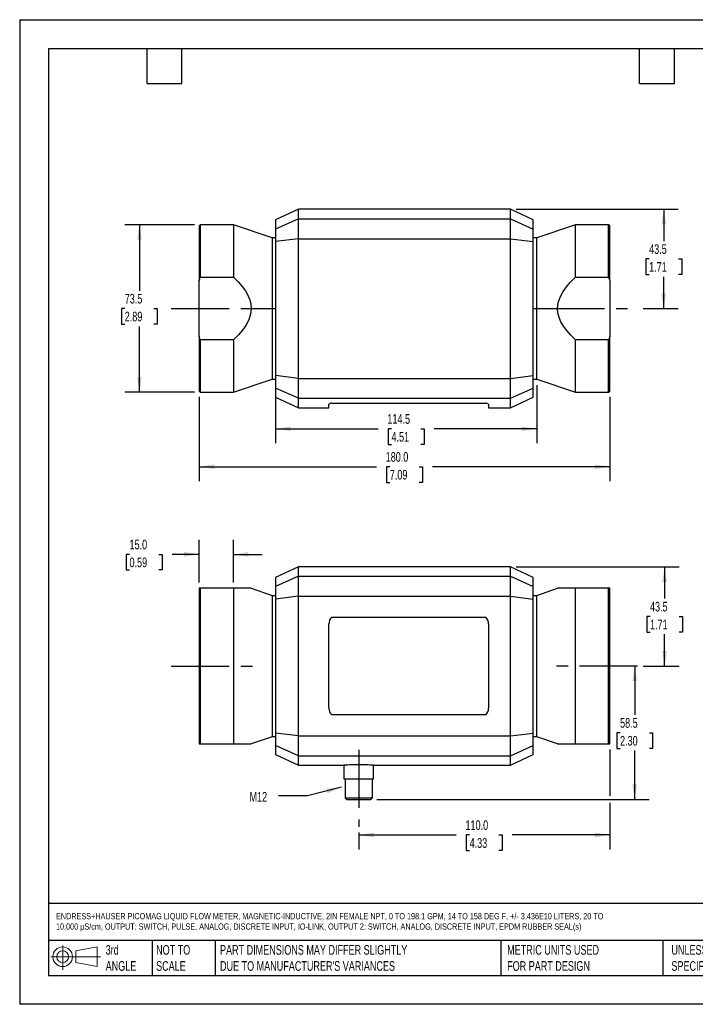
# Model space of a CAD drawing. Header units: millimetres. Extents: x 0 to 559, y 0 to 432.
# Tile 1 of 2: x 0 to 296, y 0 to 432. Entities that reach past the tile are written whole.
import ezdxf

# ---------------------------------------------------------------- set-up
doc = ezdxf.new("R2010")
doc.units = ezdxf.units.MM
doc.header["$LTSCALE"] = 2
doc.linetypes.add('CENTERX2', pattern=[20.32, 12.7, -2.54, 2.54, -2.54])
doc.layers.add('CENTER', color=40, linetype='CENTERX2')
doc.layers.add('SLD-DEFPOINTS', color=7, linetype='Continuous')
doc.layers.add('DIMENSIONS', color=140, linetype='Continuous', lineweight=25)
doc.layers.add('TEXT', color=140, linetype='Continuous', lineweight=25)
doc.styles.add('SLDTEXTSTYLE0', font='TXT', dxfattribs={"width": 0.7})
doc.dimstyles.new('SLDDIMSTYLE0', dxfattribs={"dimtxt": 4.316016, "dimasz": 6.604, "dimexe": 0, "dimexo": 0.0625, "dimgap": 1.079004, "dimtad": 0, "dimtih": 1, "dimtoh": 1, "dimdec": 1, "dimrnd": 1e-09, "dimzin": 12, "dimdsep": 46, "dimtxsty": 'SLDTEXTSTYLE0', "dimsah": 1, "dimcen": 0.09, "dimadec": 0, "dimazin": 3, "dimtfac": 1, "dimtdec": 1, "dimtofl": 0, "dimtmove": 0, "dimatfit": 3, "dimfxl": 0, "dimfrac": 2, "dimtolj": 1, "dimtzin": 12, "dimarcsym": 0})
doc.dimstyles.new('SLDDIMSTYLE1', dxfattribs={"dimtxt": 4.316016, "dimasz": 6.604, "dimexe": 0, "dimexo": 0.0625, "dimgap": 1.079004, "dimtad": 0, "dimtih": 1, "dimtoh": 1, "dimdec": 1, "dimrnd": 1e-09, "dimzin": 4, "dimdsep": 46, "dimtxsty": 'SLDTEXTSTYLE0', "dimsah": 1, "dimcen": 0.09, "dimadec": 0, "dimazin": 1, "dimtfac": 1, "dimtdec": 1, "dimtofl": 0, "dimtmove": 0, "dimatfit": 3, "dimfxl": 0, "dimfrac": 2, "dimtolj": 1, "dimtzin": 12, "dimarcsym": 0})
doc.dimstyles.new('SLDDIMSTYLE2', dxfattribs={"dimtxt": 4.316016, "dimasz": 6.604, "dimexe": 0, "dimexo": 0.0625, "dimgap": 1.079004, "dimtad": 0, "dimtih": 1, "dimtoh": 1, "dimdec": 1, "dimrnd": 1e-09, "dimzin": 4, "dimdsep": 46, "dimtxsty": 'SLDTEXTSTYLE0', "dimsah": 1, "dimcen": 0.09, "dimadec": 0, "dimazin": 1, "dimtfac": 1, "dimtdec": 1, "dimtmove": 0, "dimatfit": 0, "dimfxl": 0, "dimfrac": 2, "dimtolj": 1, "dimtzin": 12, "dimarcsym": 0})
doc.dimstyles.new('SLDDIMSTYLE3', dxfattribs={"dimtxt": 0.18, "dimasz": 6.604, "dimexe": 0, "dimexo": 0.0625, "dimgap": 0, "dimtad": 0, "dimtih": 1, "dimtoh": 1, "dimdec": 0, "dimrnd": 1e-09, "dimzin": 0, "dimdsep": 46, "dimtxsty": 'Standard', "dimsah": 1, "dimcen": 0.09, "dimadec": 0, "dimazin": 0, "dimtfac": 6.604, "dimtdec": 0, "dimtofl": 0, "dimtmove": 0, "dimatfit": 3, "dimfxl": 0, "dimfrac": 2, "dimtolj": 1, "dimtzin": 0, "dimarcsym": 0})

# ---------------------------------------------------------------- blocks, each defined once
blk = doc.blocks.new('Block11')
at = {"color": 7, "linetype": 'Continuous', "lineweight": 18}
for p, q in [((5.18, 10.62), (5.18, 0)), ((10.96, 8.33), (20.35, 10.06)), ((20.35, 10.06), (20.35, 1.46)), ((0, 5.76), (21.75, 5.76)), ((10.96, 3.19), (10.96, 8.33)), ((10.96, 3.19), (20.35, 1.46))]:
    blk.add_line(p, q, dxfattribs=at)
for radius in [4.3, 2.57]:
    blk.add_circle((5.18, 5.76), radius, dxfattribs=at)
blk = doc.blocks.new('Block12')
at = {"layer": 'SLD-DEFPOINTS'}
blk.add_blockref('Block11', (0, 0), dxfattribs=at)
blk = doc.blocks.new('_D')
at = {"layer": 'DIMENSIONS'}
for p, q in [((217.72, 191.85), (289.11, 191.85)), ((282.76, 191.85), (282.76, 177.93)), ((276.35, 170.1), (274.9, 170.1)), ((274.9, 170.1), (274.9, 163.24)), ((289.17, 170.1), (290.62, 170.1)), ((290.62, 170.1), (290.62, 163.24)), ((274.9, 163.24), (276.35, 163.24)), ((282.76, 148.35), (282.76, 162.28)), ((290.62, 163.24), (289.17, 163.24)), ((273.42, 148.35), (289.11, 148.35))]:
    blk.add_line(p, q, dxfattribs=at)
for points in [[(282.76, 191.85), (281.74, 185.25), (283.78, 185.25)], [(282.76, 148.35), (283.78, 154.96), (281.74, 154.96)]]:
    blk.add_solid(points, dxfattribs=at)
at = {"layer": 'DIMENSIONS', "char_height": 4.233, "attachment_point": 1, "style": 'SLDTEXTSTYLE0'}
for s, insert in [('43.5', (276.35, 176.52)), ('1.71', (276.35, 168.7))]:
    blk.add_mtext(s, dxfattribs=dict(at, insert=insert))
blk = doc.blocks.new('_D_1')
at = {"layer": 'DIMENSIONS'}
for p, q in [((269.65, 148.35), (269.65, 126.93)), ((263.23, 119.1), (261.78, 119.1)), ((261.78, 119.1), (261.78, 112.24)), ((276.06, 119.1), (277.51, 119.1)), ((277.51, 119.1), (277.51, 112.24)), ((261.78, 112.24), (263.23, 112.24)), ((269.65, 89.85), (269.65, 111.28)), ((277.51, 112.24), (276.06, 112.24)), ((156.52, 89.85), (276, 89.85))]:
    blk.add_line(p, q, dxfattribs=at)
for points in [[(269.65, 148.35), (268.63, 141.75), (270.66, 141.75)], [(269.65, 89.85), (270.66, 96.46), (268.63, 96.46)]]:
    blk.add_solid(points, dxfattribs=at)
at = {"layer": 'DIMENSIONS', "char_height": 4.233, "attachment_point": 1, "style": 'SLDTEXTSTYLE0'}
for s, insert in [('58.5', (263.23, 125.52)), ('2.30', (263.23, 117.7))]:
    blk.add_mtext(s, dxfattribs=dict(at, insert=insert))
blk = doc.blocks.new('_D_2')
at = {"layer": 'DIMENSIONS'}
for p, q in [((258.68, 111.71), (258.68, 91.38)), ((258.68, 88.33), (258.68, 67.92)), ((148.68, 75.31), (148.68, 67.92)), ((148.68, 74.27), (191.42, 74.27)), ((197.27, 74.27), (195.82, 74.27)), ((195.82, 74.27), (195.82, 67.42)), ((210.09, 74.27), (211.54, 74.27)), ((211.54, 74.27), (211.54, 67.42)), ((258.68, 74.27), (215.94, 74.27)), ((195.82, 67.42), (197.27, 67.42)), ((211.54, 67.42), (210.09, 67.42))]:
    blk.add_line(p, q, dxfattribs=at)
for points in [[(148.68, 74.27), (155.28, 73.26), (155.28, 75.29)], [(258.68, 74.27), (252.08, 75.29), (252.08, 73.26)]]:
    blk.add_solid(points, dxfattribs=at)
at = {"layer": 'DIMENSIONS', "char_height": 4.233, "attachment_point": 1, "style": 'SLDTEXTSTYLE0'}
for s, insert in [('110.0', (195.47, 80.7)), ('4.33', (197.27, 72.87))]:
    blk.add_mtext(s, dxfattribs=dict(at, insert=insert))
blk = doc.blocks.new('_D_3')
at = {"layer": 'DIMENSIONS'}
for p, q in [((78.68, 184.99), (78.68, 203.68)), ((93.68, 184.99), (93.68, 203.68)), ((48.16, 197.33), (46.71, 197.33)), ((46.71, 197.33), (46.71, 190.47)), ((60.99, 197.33), (62.44, 197.33)), ((62.44, 197.33), (62.44, 190.47)), ((78.68, 197.33), (66.83, 197.33)), ((93.68, 197.33), (106.38, 197.33)), ((46.71, 190.47), (48.16, 190.47)), ((62.44, 190.47), (60.99, 190.47))]:
    blk.add_line(p, q, dxfattribs=at)
for points in [[(78.68, 197.33), (72.08, 198.35), (72.08, 196.32)], [(93.68, 197.33), (100.28, 196.32), (100.28, 198.35)]]:
    blk.add_solid(points, dxfattribs=at)
at = {"layer": 'DIMENSIONS', "char_height": 4.233, "attachment_point": 1, "style": 'SLDTEXTSTYLE0'}
for s, insert in [('15.0', (48.16, 203.76)), ('0.59', (48.16, 195.93))]:
    blk.add_mtext(s, dxfattribs=dict(at, insert=insert))
blk = doc.blocks.new('_D_12')
at = {"layer": 'DIMENSIONS'}
for p, q in [((76.64, 341.89), (46.12, 341.89)), ((52.47, 341.89), (52.47, 312.97)), ((46.06, 305.14), (44.61, 305.14)), ((44.61, 305.14), (44.61, 298.28)), ((58.88, 305.14), (60.33, 305.14)), ((60.33, 305.14), (60.33, 298.28)), ((44.61, 298.28), (46.06, 298.28)), ((60.33, 298.28), (58.88, 298.28)), ((52.47, 268.39), (52.47, 297.31)), ((76.64, 268.39), (46.12, 268.39))]:
    blk.add_line(p, q, dxfattribs=at)
for points in [[(52.47, 341.89), (51.45, 335.29), (53.49, 335.29)], [(52.47, 268.39), (53.49, 274.99), (51.45, 274.99)]]:
    blk.add_solid(points, dxfattribs=at)
at = {"layer": 'DIMENSIONS', "char_height": 4.233, "attachment_point": 1, "style": 'SLDTEXTSTYLE0'}
for s, insert in [('73.5', (46.06, 311.56)), ('2.89', (46.06, 303.74))]:
    blk.add_mtext(s, dxfattribs=dict(at, insert=insert))
blk = doc.blocks.new('_D_13')
at = {"layer": 'DIMENSIONS'}
for p, q in [((112.18, 267.73), (112.18, 246.04)), ((226.68, 271.6), (226.68, 246.04)), ((112.18, 252.39), (157.17, 252.39)), ((163.02, 252.39), (161.57, 252.39)), ((161.57, 252.39), (161.57, 245.53)), ((175.84, 252.39), (177.29, 252.39)), ((177.29, 252.39), (177.29, 245.53)), ((226.68, 252.39), (181.69, 252.39)), ((161.57, 245.53), (163.02, 245.53)), ((177.29, 245.53), (175.84, 245.53))]:
    blk.add_line(p, q, dxfattribs=at)
for points in [[(112.18, 252.39), (118.78, 251.38), (118.78, 253.41)], [(226.68, 252.39), (220.08, 253.41), (220.08, 251.38)]]:
    blk.add_solid(points, dxfattribs=at)
at = {"layer": 'DIMENSIONS', "char_height": 4.233, "attachment_point": 1, "style": 'SLDTEXTSTYLE0'}
for s, insert in [('114.5', (161.22, 258.82)), ('4.51', (163.02, 250.99))]:
    blk.add_mtext(s, dxfattribs=dict(at, insert=insert))
blk = doc.blocks.new('_D_14')
at = {"layer": 'DIMENSIONS'}
for p, q in [((78.68, 266.35), (78.68, 229.41)), ((258.68, 266.35), (258.68, 229.41)), ((78.68, 235.76), (156.42, 235.76)), ((162.27, 235.76), (160.82, 235.76)), ((160.82, 235.76), (160.82, 228.9)), ((175.09, 235.76), (176.54, 235.76)), ((176.54, 235.76), (176.54, 228.9)), ((258.68, 235.76), (180.94, 235.76)), ((160.82, 228.9), (162.27, 228.9)), ((176.54, 228.9), (175.09, 228.9))]:
    blk.add_line(p, q, dxfattribs=at)
for points in [[(78.68, 235.76), (85.28, 234.74), (85.28, 236.77)], [(258.68, 235.76), (252.08, 236.77), (252.08, 234.74)]]:
    blk.add_solid(points, dxfattribs=at)
at = {"layer": 'DIMENSIONS', "char_height": 4.233, "attachment_point": 1, "style": 'SLDTEXTSTYLE0'}
for s, insert in [('180.0', (160.47, 242.18)), ('7.09', (162.27, 234.36))]:
    blk.add_mtext(s, dxfattribs=dict(at, insert=insert))
blk = doc.blocks.new('_D_15')
at = {"layer": 'DIMENSIONS'}
for p, q in [((217.72, 348.64), (288.73, 348.64)), ((282.38, 348.64), (282.38, 334.72)), ((275.97, 326.89), (274.52, 326.89)), ((274.52, 326.89), (274.52, 320.03)), ((288.79, 326.89), (290.24, 326.89)), ((290.24, 326.89), (290.24, 320.03)), ((274.52, 320.03), (275.97, 320.03)), ((290.24, 320.03), (288.79, 320.03)), ((282.38, 305.14), (282.38, 319.06)), ((273.42, 305.14), (288.73, 305.14))]:
    blk.add_line(p, q, dxfattribs=at)
for points in [[(282.38, 348.64), (281.36, 342.04), (283.4, 342.04)], [(282.38, 305.14), (283.4, 311.74), (281.36, 311.74)]]:
    blk.add_solid(points, dxfattribs=at)
at = {"layer": 'DIMENSIONS', "char_height": 4.233, "attachment_point": 1, "style": 'SLDTEXTSTYLE0'}
for s, insert in [('43.5', (275.97, 333.31)), ('1.71', (275.97, 325.49))]:
    blk.add_mtext(s, dxfattribs=dict(at, insert=insert))

msp = doc.modelspace()

# ---------------------------------------------------------------- linework, layer by layer
at = {"color": 7, "linetype": 'Continuous'}
for p, q in [((0, 431.81), (0, 0.01)), ((0, 431.81), (558.8, 431.81)), ((558.8, 0.01), (0, 0.01))]:
    msp.add_line(p, q, dxfattribs=at)
for p, q in [((122.18, 348.64), (112.18, 343.98)), ((215.18, 348.64), (122.18, 348.64)), ((122.18, 344.51), (122.18, 348.64)), ((225.18, 343.98), (215.18, 348.64)), ((215.18, 344.51), (215.18, 348.64)), ((79.18, 341.89), (78.68, 341.39)), ((78.68, 341.39), (78.68, 317.44)), ((93.68, 341.89), (79.18, 341.89)), ((79.18, 341.89), (79.18, 318.84)), ((110.68, 336.14), (93.68, 341.89)), ((93.68, 341.89), (93.68, 318.84)), ((122.18, 344.51), (112.18, 340.01)), ((112.18, 343.98), (112.18, 340.01)), ((122.18, 335.77), (122.18, 344.51)), ((122.18, 344.51), (215.18, 344.51)), ((215.18, 335.77), (215.18, 344.51)), ((215.18, 344.51), (225.18, 340.01)), ((225.18, 340.01), (225.18, 343.98)), ((243.68, 341.89), (226.68, 336.14)), ((258.18, 341.89), (243.68, 341.89)), ((243.68, 318.84), (243.68, 341.89)), ((258.68, 341.39), (258.18, 341.89)), ((258.18, 318.84), (258.18, 341.89)), ((258.68, 317.44), (258.68, 341.39)), ((112.18, 340.01), (112.18, 334.53)), ((225.18, 334.53), (225.18, 340.01)), ((112.18, 336.14), (110.68, 336.14)), ((110.68, 336.14), (110.68, 305.14)), ((122.18, 335.77), (112.18, 334.53)), ((112.18, 334.53), (112.18, 275.75)), ((122.18, 274.51), (122.18, 335.77)), ((122.18, 335.77), (215.18, 335.77)), ((215.18, 274.51), (215.18, 335.77)), ((215.18, 335.77), (225.18, 334.53)), ((226.68, 336.14), (225.18, 336.14)), ((225.18, 275.75), (225.18, 334.53)), ((226.68, 305.14), (226.68, 336.14)), ((78.68, 292.84), (78.68, 317.44)), ((79.18, 318.84), (93.68, 318.84)), ((243.68, 318.84), (258.18, 318.84)), ((258.68, 317.44), (258.68, 292.84)), ((101.51, 305.14), (110.68, 305.14)), ((110.68, 305.14), (110.68, 274.14)), ((110.68, 305.14), (112.18, 305.14)), ((225.18, 305.14), (226.68, 305.14)), ((226.68, 274.14), (226.68, 305.14)), ((226.68, 305.14), (235.85, 305.14)), ((78.68, 292.84), (78.68, 268.89)), ((93.68, 291.44), (79.18, 291.44)), ((79.18, 291.44), (79.18, 268.39)), ((93.68, 291.44), (93.68, 268.39)), ((243.68, 268.39), (243.68, 291.44)), ((258.18, 291.44), (243.68, 291.44)), ((258.18, 268.39), (258.18, 291.44)), ((258.68, 268.89), (258.68, 292.84)), ((93.68, 268.39), (110.68, 274.14)), ((110.68, 274.14), (112.18, 274.14)), ((122.18, 274.51), (112.18, 275.75)), ((112.18, 275.75), (112.18, 270.27)), ((122.18, 274.51), (215.18, 274.51)), ((122.18, 265.78), (122.18, 274.51)), ((215.18, 274.51), (225.18, 275.75)), ((215.18, 265.78), (215.18, 274.51)), ((225.18, 270.27), (225.18, 275.75)), ((225.18, 274.14), (226.68, 274.14)), ((226.68, 274.14), (243.68, 268.39)), ((78.68, 268.89), (79.18, 268.39)), ((79.18, 268.39), (93.68, 268.39)), ((122.18, 265.78), (112.18, 270.27)), ((112.18, 270.27), (112.18, 266.3)), ((215.18, 265.78), (225.18, 270.27)), ((225.18, 266.3), (225.18, 270.27)), ((243.68, 268.39), (258.18, 268.39)), ((258.18, 268.39), (258.68, 268.89)), ((112.18, 266.3), (122.18, 261.64)), ((122.18, 265.78), (215.18, 265.78)), ((122.18, 261.64), (122.18, 265.78)), ((136.83, 263.64), (204.33, 263.64)), ((215.18, 261.64), (225.18, 266.3)), ((215.18, 261.64), (215.18, 265.78)), ((122.18, 261.64), (135.58, 261.64)), ((135.58, 261.64), (135.58, 263.13)), ((205.58, 263.13), (205.58, 261.64)), ((205.58, 261.64), (215.18, 261.64)), ((122.18, 191.85), (112.18, 187.19)), ((215.18, 191.85), (122.18, 191.85)), ((122.18, 187.72), (122.18, 191.85)), ((225.18, 187.19), (215.18, 191.85)), ((215.18, 187.72), (215.18, 191.85)), ((122.18, 187.72), (112.18, 183.22)), ((112.18, 187.19), (112.18, 183.22)), ((122.18, 178.98), (122.18, 187.72)), ((122.18, 187.72), (215.18, 187.72)), ((215.18, 178.98), (215.18, 187.72)), ((215.18, 187.72), (225.18, 183.22)), ((225.18, 183.22), (225.18, 187.19)), ((78.68, 182.45), (78.68, 114.25)), ((79.18, 182.45), (78.68, 182.45)), ((79.18, 182.45), (79.18, 114.25)), ((93.68, 182.45), (79.18, 182.45)), ((93.68, 182.45), (93.68, 114.25)), ((101.51, 182.45), (93.68, 182.45)), ((101.51, 182.45), (110.68, 179.35)), ((112.18, 183.22), (112.18, 177.74)), ((225.18, 177.74), (225.18, 183.22)), ((226.68, 179.35), (235.85, 182.45)), ((243.68, 182.45), (235.85, 182.45)), ((243.68, 114.25), (243.68, 182.45)), ((258.18, 182.45), (243.68, 182.45)), ((258.18, 114.25), (258.18, 182.45)), ((258.68, 182.45), (258.18, 182.45)), ((258.68, 114.25), (258.68, 182.45)), ((110.68, 179.35), (110.68, 117.35)), ((110.68, 179.35), (112.18, 179.35)), ((122.18, 178.98), (112.18, 177.74)), ((112.18, 177.74), (112.18, 118.96)), ((122.18, 117.72), (122.18, 178.98)), ((122.18, 178.98), (215.18, 178.98)), ((215.18, 117.72), (215.18, 178.98)), ((215.18, 178.98), (225.18, 177.74)), ((225.18, 179.35), (226.68, 179.35)), ((225.18, 118.96), (225.18, 177.74)), ((226.68, 117.35), (226.68, 179.35)), ((136.83, 169.75), (204.33, 169.75)), ((135.58, 129.85), (135.58, 166.85)), ((205.58, 166.85), (205.58, 129.85)), ((204.33, 126.95), (136.83, 126.95)), ((110.68, 117.35), (101.51, 114.25)), ((112.18, 117.35), (110.68, 117.35)), ((122.18, 117.72), (112.18, 118.96)), ((112.18, 118.96), (112.18, 113.48)), ((122.18, 117.72), (215.18, 117.72)), ((122.18, 108.99), (122.18, 117.72)), ((215.18, 117.72), (225.18, 118.96)), ((215.18, 108.99), (215.18, 117.72)), ((225.18, 113.48), (225.18, 118.96)), ((226.68, 117.35), (225.18, 117.35)), ((235.85, 114.25), (226.68, 117.35)), ((78.68, 114.25), (79.18, 114.25)), ((79.18, 114.25), (93.68, 114.25)), ((93.68, 114.25), (101.51, 114.25)), ((122.18, 108.99), (112.18, 113.48)), ((112.18, 113.48), (112.18, 109.51)), ((215.18, 108.99), (225.18, 113.48)), ((225.18, 109.51), (225.18, 113.48)), ((235.85, 114.25), (243.68, 114.25)), ((243.68, 114.25), (258.18, 114.25)), ((258.18, 114.25), (258.68, 114.25)), ((112.18, 109.51), (122.18, 104.85)), ((122.18, 108.99), (215.18, 108.99)), ((122.18, 104.85), (122.18, 108.99)), ((215.18, 104.85), (225.18, 109.51)), ((215.18, 104.85), (215.18, 108.99)), ((122.18, 104.85), (142.18, 104.85)), ((142.18, 104.85), (142.18, 98.85)), ((155.18, 104.85), (215.18, 104.85)), ((155.18, 98.85), (155.18, 104.85)), ((142.18, 98.85), (155.18, 98.85)), ((142.68, 98.85), (142.68, 90.55)), ((154.68, 90.55), (154.68, 98.85)), ((142.68, 90.55), (143.38, 89.85)), ((142.68, 90.55), (154.68, 90.55)), ((143.38, 89.85), (153.98, 89.85)), ((153.98, 89.85), (154.68, 90.55))]:
    msp.add_line(p, q)
at = {"flags": 128}
for points in [[(78.68, 317.44), (78.95, 318.22), (79.18, 318.84)], [(93.68, 318.84), (95.78, 316.81), (97.53, 314.82), (98.95, 312.89), (100.04, 310.99), (100.86, 309.02), (101.35, 307.08), (101.51, 305.14)], [(235.85, 305.14), (236.11, 307.61), (236.9, 310.09), (238.24, 312.61), (239.68, 314.64), (241.49, 316.71), (243.68, 318.84)], [(258.18, 318.84), (258.47, 318.05), (258.68, 317.44)], [(101.51, 305.14), (101.25, 302.68), (100.46, 300.19), (99.12, 297.67), (97.68, 295.64), (95.87, 293.57), (93.68, 291.44)], [(243.68, 291.44), (241.58, 293.47), (239.83, 295.46), (238.41, 297.39), (237.32, 299.29), (236.5, 301.26), (236.01, 303.2), (235.85, 305.14)], [(79.18, 291.44), (78.89, 292.23), (78.68, 292.84)], [(258.68, 292.84), (258.41, 292.06), (258.18, 291.44)]]:
    msp.add_lwpolyline(points, dxfattribs=at)
for centre, radius, start, end in [((136.77, 262), 1.65, 88.0723, 136.3504), ((136.77, 262), 1.65, 88.0723, 136.3504), ((204.39, 262), 1.65, 43.6496, 91.9277), ((139.58, 166.85), 4, 133.5113, 180), ((201.58, 166.85), 4, 360, 46.4887), ((139.58, 129.85), 4, 180, 226.4887), ((201.58, 129.85), 4, 313.5112, 360), ((148.68, -10.33), 115.36, 89.9981, 93.228), ((148.68, -10.53), 115.56, 86.7747, 89.9991)]:
    msp.add_arc(centre, radius, start, end)
at = {"layer": 'CENTER'}
for p, q in [((66.48, 305.14), (106.38, 305.14)), ((230.98, 305.14), (270.88, 305.14)), ((66.48, 148.35), (106.38, 148.35)), ((270.88, 148.35), (230.98, 148.35)), ((148.68, 111.55), (148.68, 77.85))]:
    msp.add_line(p, q, dxfattribs=at)
at = {"layer": 'TEXT'}
for p, q in [((12.7, 419.1), (546.1, 419.1)), ((12.7, 419.1), (12.7, 12.7)), ((55.88, 403.86), (55.88, 419.1)), ((71.12, 403.86), (71.12, 419.1)), ((271.78, 403.86), (271.78, 419.1)), ((287.02, 403.86), (287.02, 419.1)), ((55.88, 403.86), (71.12, 403.86)), ((271.78, 403.86), (287.02, 403.86)), ((546.1, 44.25), (12.7, 44.25)), ((546.1, 27.94), (12.7, 27.94)), ((58.09, 27.94), (58.09, 12.7)), ((85.67, 27.94), (85.67, 12.7)), ((210.97, 27.94), (210.97, 12.7)), ((282, 27.94), (282, 12.7)), ((12.7, 12.7), (546.1, 12.7))]:
    msp.add_line(p, q, dxfattribs=at)

# ---------------------------------------------------------------- block references
at = {"layer": 'SLD-DEFPOINTS'}
msp.add_blockref('Block12', (13.68, 15.11), dxfattribs=at)

# ---------------------------------------------------------------- texts
at = {"layer": 'TEXT', "linetype": 'CENTERX2', "lineweight": 18, "attachment_point": 1, "style": 'SLDTEXTSTYLE0'}
for s, insert, char_height in [('M12', (100.77, 93.12), 4.233), ('ENDRESS+HAUSER PICOMAG LIQUID FLOW METER, MAGNETIC-INDUCTIVE, 2IN FEMALE NPT, 0 TO 198.1 GPM, 14 TO 158 DEG F, +/- 3.436E10 LITERS, 20 TO ^J10,000 µS/cm, OUTPUT: SWITCH, PULSE, ANALOG, DISCRETE INPUT, IO-LINK, OUTPUT 2: SWITCH, ANALOG, DISCRETE INPUT, EPDM RUBBER SEAL(s)', (15.93, 40), 2.71602), ('3rd^JANGLE', (37.7, 25.99), 4.233), ('NOT TO^JSCALE', (59.81, 25.99), 4.2333), ("PART DIMENSIONS MAY DIFFER SLIGHTLY ^JDUE TO MANUFACTURER'S VARIANCES", (87.83, 25.99), 4.2333), ('METRIC UNITS USED ^JFOR PART DESIGN', (213.71, 25.99), 4.2333), ('UNLESS OTHERWISE ^JSPECIFIED UNITS ARE:', (285.74, 25.99), 4.2333)]:
    msp.add_mtext(s, dxfattribs=dict(at, insert=insert, char_height=char_height))

# ---------------------------------------------------------------- dimensions: what is measured, and where the dimension line sits
at = {"layer": 'DIMENSIONS'}
for base, p1, p2, picture, middle in [((282.38, 305.14), (215.18, 348.64), (270.88, 305.14), '_D_15', (282.38, 326.89)), ((52.47, 341.89), (79.18, 268.39), (79.18, 341.89), '_D_12', (52.47, 305.14)), ((282.76, 148.35), (215.18, 191.85), (270.88, 148.35), '_D', (282.76, 170.1)), ((269.65, 148.35), (153.98, 89.85), (270.88, 148.35), '_D_1', (269.65, 119.1))]:
    dim = msp.add_linear_dim(base=base, p1=p1, p2=p2, angle=90, dimstyle='SLDDIMSTYLE0', dxfattribs=at)
    dim.commit()
    dim.dimension.update_dxf_attribs({"geometry": picture, "text_midpoint": middle, "dimtype": 160})
for base, p1, p2, dimstyle, picture, middle in [((226.68, 252.39), (112.18, 270.27), (226.68, 274.14), 'SLDDIMSTYLE0', '_D_13', (169.43, 252.39)), ((78.68, 235.76), (258.68, 268.89), (78.68, 268.89), 'SLDDIMSTYLE1', '_D_14', (168.68, 235.76)), ((93.68, 197.33), (78.68, 182.45), (93.68, 182.45), 'SLDDIMSTYLE2', '_D_3', (54.57, 197.33)), ((148.68, 74.27), (258.68, 114.25), (148.68, 77.85), 'SLDDIMSTYLE1', '_D_2', (203.68, 74.27))]:
    dim = msp.add_linear_dim(base=base, p1=p1, p2=p2, dimstyle=dimstyle, dxfattribs=at)
    dim.commit()
    dim.dimension.update_dxf_attribs({"geometry": picture, "text_midpoint": middle, "dimtype": 160})

# ---------------------------------------------------------------- leaders
at = {"layer": 'TEXT', "linetype": 'CENTERX2', "lineweight": 18}
msp.add_leader([(141.09, 95.19), (126.14, 91.39), (113.44, 91.39)], dimstyle='SLDDIMSTYLE3', dxfattribs=at)

doc.saveas('drawing.dxf')
